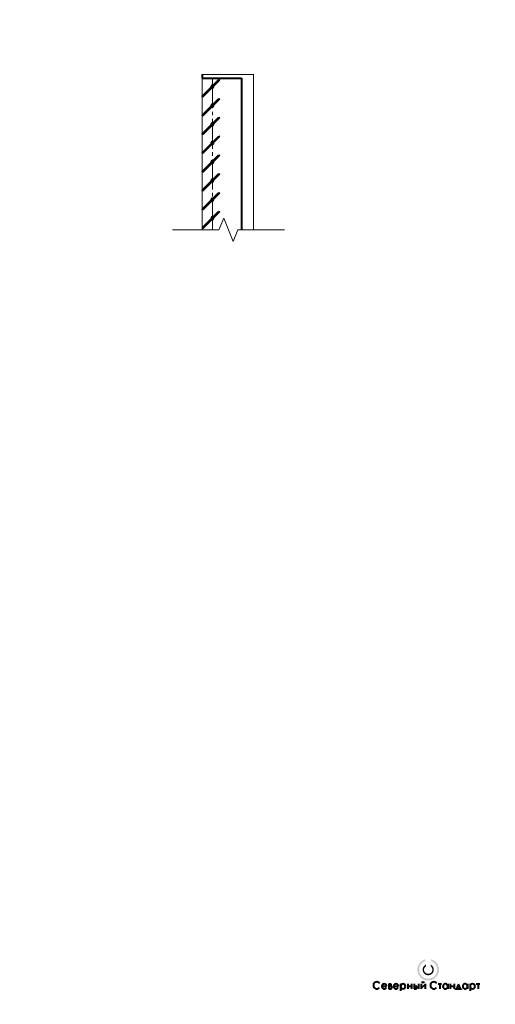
# Model space of a CAD drawing. Header units: millimetres. Extents: x 0 to 594, y 0 to 420.
# Tile 53 of 53: x 391 to 594, y 0 to 420. Entities that reach past the tile are written whole.
import ezdxf

# ---------------------------------------------------------------- set-up
doc = ezdxf.new("R2010")
doc.units = ezdxf.units.MM
for name, pattern in [('K5LT32768', [0]), ('K5LT_AXLED', [17.302989, 12.802989, -1.5, 1.5, -1.5]), ('K5LT_BASIC', [0]), ('K5LT_THIN_INCLUDED_TO_HATCHING', [0])]:
    doc.linetypes.add(name, pattern=pattern)

# ---------------------------------------------------------------- blocks, each defined once
blk = doc.blocks.new('U276')
at = {"true_color": 0xff00ff}
blk.add_hatch(color=6, dxfattribs=at).paths.add_polyline_path([(566.57, 19.23), (566.57, 18.41), (566.9, 18.28), (567.21, 18.13), (567.51, 17.95), (567.79, 17.74), (568.05, 17.5), (568.29, 17.25), (568.5, 16.97), (568.69, 16.68), (568.85, 16.36), (568.98, 16.04), (569.08, 15.71), (569.15, 15.36), (569.19, 15.02), (569.2, 14.77), (569.18, 14.42), (569.13, 14.08), (569.06, 13.74), (568.95, 13.41), (568.81, 13.09), (568.64, 12.78), (568.44, 12.49), (568.22, 12.22), (567.97, 11.97), (567.71, 11.74), (567.42, 11.54), (567.12, 11.37), (566.8, 11.22), (566.47, 11.11), (566.13, 11.03), (565.78, 10.97), (565.43, 10.95), (565.08, 10.96), (564.74, 11), (564.4, 11.08), (564.06, 11.18), (563.74, 11.32), (563.43, 11.48), (563.14, 11.67), (562.86, 11.89), (562.61, 12.13), (562.38, 12.4), (562.18, 12.68), (562, 12.98), (561.85, 13.3), (561.73, 13.62), (561.64, 13.96), (561.58, 14.31), (561.55, 14.66), (561.55, 14.77), (561.57, 15.12), (561.61, 15.47), (561.69, 15.81), (561.8, 16.14), (561.94, 16.46), (562.11, 16.77), (562.31, 17.06), (562.53, 17.33), (562.78, 17.58), (563.04, 17.8), (563.33, 18), (563.63, 18.18), (563.95, 18.32), (564.19, 18.41), (564.19, 19.24), (563.83, 19.12), (563.47, 18.98), (563.13, 18.81), (562.8, 18.61), (562.49, 18.38), (562.2, 18.13), (561.93, 17.85), (561.69, 17.55), (561.47, 17.24), (561.28, 16.9), (561.12, 16.56), (560.98, 16.2), (560.88, 15.83), (560.81, 15.45), (560.77, 15.07), (560.76, 14.77), (560.77, 14.39), (560.82, 14.01), (560.9, 13.63), (561.01, 13.26), (561.15, 12.91), (561.32, 12.56), (561.52, 12.23), (561.74, 11.92), (561.99, 11.63), (562.27, 11.36), (562.56, 11.11), (562.88, 10.89), (563.21, 10.7), (563.55, 10.53), (563.91, 10.39), (564.28, 10.29), (564.66, 10.21), (565.04, 10.17), (565.43, 10.16), (565.81, 10.18), (566.19, 10.23), (566.57, 10.31), (566.93, 10.43), (567.29, 10.57), (567.63, 10.75), (567.96, 10.95), (568.27, 11.18), (568.56, 11.43), (568.82, 11.7), (569.07, 12), (569.29, 12.32), (569.48, 12.65), (569.64, 13), (569.77, 13.36), (569.87, 13.73), (569.94, 14.11), (569.98, 14.49), (569.99, 14.77), (569.98, 15.16), (569.93, 15.54), (569.85, 15.92), (569.74, 16.28), (569.6, 16.64), (569.43, 16.99), (569.23, 17.31), (569.01, 17.63), (568.76, 17.92), (568.48, 18.19), (568.19, 18.44), (567.87, 18.66), (567.54, 18.85), (567.19, 19.02), (566.84, 19.15)])
at = {"true_color": 0x0000ff}
blk.add_hatch(color=5, dxfattribs=at).paths.add_polyline_path([(566.37, 16.93), (566.37, 16.24), (566.55, 16.09), (566.72, 15.92), (566.86, 15.73), (566.98, 15.52), (567.06, 15.3), (567.12, 15.07), (567.14, 14.83), (567.14, 14.77), (567.12, 14.54), (567.08, 14.3), (567, 14.08), (566.89, 13.87), (566.76, 13.67), (566.6, 13.5), (566.41, 13.35), (566.21, 13.22), (566, 13.12), (565.77, 13.05), (565.53, 13.01), (565.3, 13.01), (565.06, 13.04), (564.83, 13.09), (564.61, 13.18), (564.4, 13.3), (564.21, 13.44), (564.04, 13.61), (563.9, 13.8), (563.78, 14.01), (563.7, 14.23), (563.64, 14.46), (563.61, 14.69), (563.61, 14.77), (563.62, 15.01), (563.67, 15.24), (563.75, 15.47), (563.86, 15.68), (563.99, 15.88), (564.15, 16.05), (564.34, 16.2), (564.39, 16.24), (564.39, 16.94), (564.15, 16.81), (563.92, 16.65), (563.71, 16.47), (563.53, 16.27), (563.37, 16.05), (563.23, 15.8), (563.13, 15.55), (563.05, 15.28), (563.01, 15.01), (563, 14.77), (563.01, 14.5), (563.06, 14.23), (563.14, 13.96), (563.25, 13.71), (563.39, 13.47), (563.55, 13.25), (563.74, 13.05), (563.95, 12.87), (564.18, 12.72), (564.43, 12.59), (564.69, 12.5), (564.95, 12.43), (565.23, 12.4), (565.5, 12.4), (565.78, 12.43), (566.05, 12.49), (566.3, 12.59), (566.55, 12.71), (566.78, 12.86), (567, 13.03), (567.19, 13.23), (567.35, 13.45), (567.49, 13.69), (567.6, 13.94), (567.68, 14.21), (567.73, 14.48), (567.75, 14.75), (567.75, 14.77), (567.74, 15.05), (567.69, 15.32), (567.61, 15.58), (567.5, 15.84), (567.36, 16.08), (567.2, 16.3), (567.01, 16.5), (566.8, 16.68), (566.57, 16.83)])
at = {"color": 7, "linetype": 'K5LT32768', "lineweight": 40}
for p, q in [((548.56, 8.69), (548.56, 6.65)), ((548.56, 8.69), (549.28, 8.69)), ((553.57, 8.79), (553.57, 5.74)), ((556.63, 8.77), (556.63, 6.56)), ((558.24, 8.77), (558.24, 6.56)), ((559.32, 8.77), (559.32, 6.65)), ((561.27, 8.77), (561.27, 6.56)), ((562.31, 8.77), (562.31, 6.56)), ((562.31, 6.85), (564.02, 8.5)), ((564.02, 8.77), (564.02, 6.56)), ((569.58, 8.69), (571.06, 8.69)), ((570.33, 8.69), (570.33, 6.56)), ((573.73, 8.77), (573.73, 6.56)), ((574.78, 8.77), (574.78, 6.56)), ((576.4, 8.77), (576.4, 6.56)), ((578.3, 8.65), (577.43, 6.63)), ((579.17, 6.63), (578.3, 8.65)), ((582.18, 8.77), (582.18, 6.56)), ((583.23, 8.79), (583.23, 5.74)), ((585.89, 8.69), (587.37, 8.69)), ((586.64, 8.69), (586.64, 6.56)), ((545.55, 7.79), (547.65, 7.79)), ((548.56, 7.72), (549.28, 7.72)), ((548.56, 6.65), (549.28, 6.65)), ((550.55, 7.79), (552.65, 7.79)), ((556.63, 7.76), (558.24, 7.76)), ((559.32, 7.72), (560.05, 7.72)), ((559.32, 6.65), (560.05, 6.65)), ((574.78, 7.76), (576.4, 7.76)), ((577.2, 6.23), (577.2, 6.63)), ((577.2, 6.63), (579.37, 6.63)), ((579.37, 6.63), (579.37, 6.27))]:
    blk.add_line(p, q, dxfattribs=at)
for centre, radius, start, end in [((543.48, 8.08), 1.5, 37.074, 321.6008), ((546.6, 7.65), 1.06, 7.3391, 332.5516), ((549.12, 8.21), 0.501, 281.1083, 70.9439), ((551.6, 7.65), 1.06, 7.3391, 332.5516), ((554.62, 7.65), 1.06, 0, 180), ((563.18, 10.16), 0.777, 216.4819, 323.681), ((567.79, 8.08), 1.5, 37.074, 321.6008), ((572.7, 7.65), 1.06, 7.3391, 3.7582), ((581.15, 7.65), 1.06, 7.3391, 3.7582), ((584.28, 7.65), 1.06, 0, 180), ((549.28, 7.19), 0.536, 270, 90), ((554.62, 7.65), 1.06, 180, 0), ((560.05, 7.19), 0.536, 270, 90), ((584.28, 7.65), 1.06, 180, 0)]:
    blk.add_arc(centre, radius, start, end, dxfattribs=at)
blk = doc.blocks.new('U327')
at = {"color": 7, "linetype": 'K5LT_THIN_INCLUDED_TO_HATCHING', "lineweight": 18}
for p, q in [((476.12, 330.33), (478.12, 335.33)), ((478.12, 335.33), (482.12, 325.33)), ((456.22, 330.33), (476.12, 330.33)), ((482.12, 325.33), (484.12, 330.33)), ((484.12, 330.33), (504.02, 330.33))]:
    blk.add_line(p, q, dxfattribs=at)

msp = doc.modelspace()

# ---------------------------------------------------------------- linework, layer by layer
at = {"color": 5, "linetype": 'K5LT_BASIC', "lineweight": 40, "true_color": 0x0000ff}
for p, q in [((468.89467, 396.65907), (468.89467, 395.0371)), ((468.89467, 395.0371), (485.69467, 395.0371)), ((485.69467, 395.0371), (485.69467, 330.32514)), ((469.10444, 387.46883), (476.05623, 394.42063)), ((469.36503, 387.21521), (473.75258, 391.60276)), ((476.31334, 394.16352), (473.75258, 391.60276)), ((476.05623, 394.42063), (476.31334, 394.16352)), ((469.11193, 379.45017), (476.06373, 386.40196)), ((476.06373, 386.40196), (476.32083, 386.14486)), ((469.37253, 379.19655), (473.76008, 383.5841)), ((476.32083, 386.14486), (473.76008, 383.5841)), ((469.11943, 371.43151), (476.07122, 378.3833)), ((476.32833, 378.12619), (473.76758, 375.56544)), ((476.07122, 378.3833), (476.32833, 378.12619)), ((469.38003, 371.17789), (473.76758, 375.56544)), ((469.12693, 363.41285), (476.07872, 370.36464)), ((476.33583, 370.10753), (473.77507, 367.54678)), ((476.07872, 370.36464), (476.33583, 370.10753)), ((469.38752, 363.15923), (473.77507, 367.54678)), ((469.13443, 355.39418), (476.08622, 362.34598)), ((476.34333, 362.08887), (473.78257, 359.52811)), ((476.08622, 362.34598), (476.34333, 362.08887)), ((469.39502, 355.14056), (473.78257, 359.52811)), ((469.14193, 347.37552), (476.09372, 354.32731)), ((476.35082, 354.07021), (473.79007, 351.50945)), ((476.09372, 354.32731), (476.35082, 354.07021)), ((469.40252, 347.1219), (473.79007, 351.50945)), ((469.14942, 339.35686), (476.10122, 346.30865)), ((476.35832, 346.05154), (473.79757, 343.49079)), ((476.10122, 346.30865), (476.35832, 346.05154)), ((469.41002, 339.10324), (473.79757, 343.49079)), ((469.15692, 331.33819), (476.10871, 338.28999)), ((476.36582, 338.03288), (473.80506, 335.47212)), ((476.10871, 338.28999), (476.36582, 338.03288)), ((469.41751, 331.08458), (473.80506, 335.47212)), ((473.34716, 335.27132), (472.64005, 334.56422))]:
    msp.add_line(p, q, dxfattribs=at)
at = {"color": 30, "linetype": 'K5LT_AXLED', "lineweight": 18, "true_color": 0xff8000}
msp.add_line((473.29467, 395.0371), (473.29467, 330.32514), dxfattribs=at)
at = {"color": 5, "linetype": 'K5LT_BASIC', "true_color": 0x0000ff, "const_width": 0.4}
msp.add_lwpolyline([(490.89467, 330.32514), (490.89467, 396.65907), (468.89467, 396.65907), (468.89467, 330.32514)], dxfattribs=at)
at = {"color": 5, "linetype": 'K5LT_BASIC', "lineweight": 40, "true_color": 0x0000ff}
for centre in [(469.23473, 387.34202), (469.24223, 379.32336), (469.24973, 371.3047), (469.25723, 363.28604), (469.26472, 355.26737), (469.27222, 347.24871), (469.27972, 339.23005), (469.28722, 331.21138)]:
    msp.add_circle(centre, 0.18182, dxfattribs=at)
for centre, start, end in [((473.29467, 391.40196), 66.3216894, 203.6783106), ((473.29467, 391.40196), 246.3216894, 23.6783106), ((473.30217, 383.3833), 66.3216894, 203.6783106), ((473.30217, 383.3833), 246.3216894, 23.6783106), ((473.30967, 375.36464), 66.3216894, 203.6783106), ((473.30967, 375.36464), 246.3216894, 23.6783106), ((473.31717, 367.34598), 66.3216894, 203.6783106), ((473.31717, 367.34598), 246.3216894, 23.6783106), ((473.32466, 359.32731), 66.3216894, 203.6783106), ((473.32466, 359.32731), 246.3216894, 23.6783106), ((473.33216, 351.30865), 66.3216894, 203.6783106), ((473.33216, 351.30865), 246.3216894, 23.6783106), ((473.33966, 343.28999), 66.3216894, 203.6783106), ((473.33966, 343.28999), 246.3216894, 23.6783106), ((473.34716, 335.27132), 66.3216894, 203.6783106), ((473.34716, 335.27132), 246.3216894, 23.6783106)]:
    msp.add_arc(centre, 0.5, start, end, dxfattribs=at)

# ---------------------------------------------------------------- block references
for name in ['U327', 'U276']:
    msp.add_blockref(name, (0, 0))

doc.saveas('drawing.dxf')
